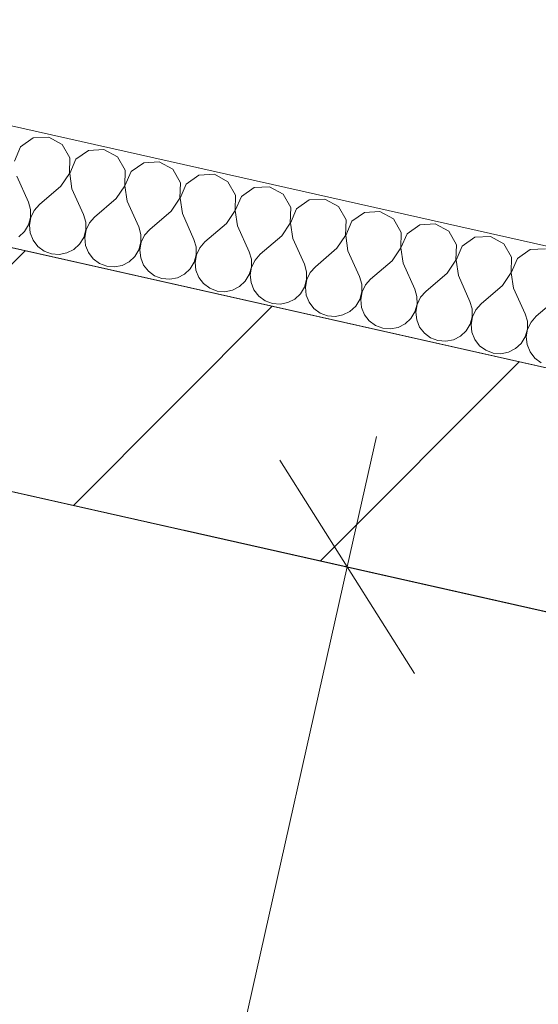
# Model space of a CAD drawing. Header units: millimetres. Extents: x -7213913 to -6930480, y 6129472 to 6353620.
# Tile 146 of 256: x -7192693 to -7192257, y 6174322 to 6175150. Entities that reach past the tile are written whole.
import ezdxf
from ezdxf.enums import TextEntityAlignment as Align

# ---------------------------------------------------------------- set-up
doc = ezdxf.new("R2010")
doc.units = ezdxf.units.MM
doc.header["$MEASUREMENT"] = 0
for name, color, linetype, lineweight in [('0_Ном._пера__1', 7, 'Continuous', 0), ('S - квартира_помещение.АР_Ном._пера__101', 252, 'Continuous', 0), ('S - квартира_помещение.АР_Ном._пера__2', 8, 'Continuous', 15), ('АР-Стены_Перегородки_межквартирные_200.АР_Ном._пера__1', 7, 'Continuous', 30), ('АР-Чертеж-Размеры.АР_Ном._пера__1', 7, 'Continuous', 0), ('Паспорта Зон Archicad_Ном._пера__1', 7, 'Continuous', 0)]:
    doc.layers.add(name, color=color, linetype=linetype, lineweight=lineweight)
for name, color, linetype in [('S - квартира_помещение.АР', 7, 'Continuous'), ('АР-Стены_Перегородки_межквартирные_200.АР', 7, 'Continuous'), ('АР-Чертеж-Размеры.АР', 7, 'Continuous')]:
    doc.layers.add(name, color=color, linetype=linetype)
doc.styles.add('РЎР“Р•РќР•Р\xa0Р\x98Р\xa0_РЎРўР\x98Р›Р¬_1', font='txt')
doc.styles.add('РЎР“Р•РќР•Р\xa0Р\x98Р\xa0_РЎРўР\x98Р›Р¬_2', font='calibri.ttf')
doc.styles.add('РЎР“Р•РќР•Р\xa0Р\x98Р\xa0_РЎРўР\x98Р›Р¬_3', font='GOST_Common.ttf')
doc.dimstyles.new('СГЕНЕРИР_СТИЛЬ__5', dxfattribs={"dimtxt": 200, "dimasz": 142.5, "dimexe": 0.18, "dimexo": 0.0625, "dimgap": 0, "dimtad": 1, "dimdec": 0, "dimzin": 0, "dimdsep": 46, "dimtxsty": 'РЎР“Р•РќР•Р\xa0Р\x98Р\xa0_РЎРўР\x98Р›Р¬_3', "dimblk": 'ARROWHEAD_6', "dimblk1": 'ARROWHEAD_6', "dimblk2": 'ARROWHEAD_6', "dimcen": 0.09, "dimse1": 1, "dimse2": 1, "dimclrd": 7, "dimclre": 7, "dimclrt": 7, "dimazin": 0, "dimtfac": 1, "dimtdec": 4, "dimtmove": 0, "dimatfit": 3, "dimfxl": 1, "dimtolj": 1, "dimtzin": 0, "dimarcsym": 0})

# ---------------------------------------------------------------- blocks, each defined once
blk = doc.blocks.new('Кухня-столовая_1_37_10', base_point=(-7189706.6, 6172379.39))
at = {"layer": 'S - квартира_помещение.АР_Ном._пера__2', "color": 8, "linetype": 'Continuous', "lineweight": 15, "flags": 128}
blk.add_lwpolyline([(-7191575.17, 6171426.89), (-7190722.41, 6171235.37), (-7190722.63, 6171234.39), (-7186334.78, 6170248.9), (-7186314.01, 6170301.42), (-7186280.59, 6170774.66), (-7186280.57, 6170774.66), (-7186104.13, 6173271.83), (-7188699.21, 6173854.67), (-7193260.59, 6174879.12), (-7193758.06, 6172664.15), (-7191415.46, 6172138.01)], close=True, dxfattribs=at)
at = {"layer": 'Паспорта Зон Archicad_Ном._пера__1', "color": 7, "lineweight": 0, "style": 'РЎР“Р•РќР•Р\xa0Р\x98Р\xa0_РЎРўР\x98Р›Р¬_1'}
blk.add_attdef('ROOM_NUMBER', text='', height=250, rotation=347.34172, dxfattribs=at).set_placement((-7188108.72, 6171939.11), align=Align.MIDDLE_CENTER)
at = {"layer": 'Паспорта Зон Archicad_Ном._пера__1', "color": 7, "lineweight": 0, "style": 'РЎР“Р•РќР•Р\xa0Р\x98Р\xa0_РЎРўР\x98Р›Р¬_2'}
blk.add_attdef('ROOM_AREA', text='', height=200, rotation=347.34172, dxfattribs=at).set_placement((-7186570.13, 6170465.67), align=Align.MIDDLE_RIGHT)
blk = doc.blocks.new('Стена_206_10', base_point=(-7193336.24, 6174998.62))
at = {"layer": 'АР-Стены_Перегородки_межквартирные_200.АР', "linetype": 'Continuous', "lineweight": 0, "true_color": 0x000000}
h = blk.add_hatch(dxfattribs=at)
h.set_pattern_fill('БЛОКИ_БЕТОННЫЕ_ЭФФЕКТИВН_28', color=18, style=0, pattern_type=2)
h.set_pattern_definition([(45, (-6566190.34, 6562677.8), (-127.279217, 127.279217), [])])
h.paths.add_polyline_path([(-7193260.58, 6174879.14), (-7185762.37, 6173195.08), (-7185718.54, 6173390.22), (-7193216.75, 6175074.28)])
at = {"layer": 'АР-Стены_Перегородки_межквартирные_200.АР_Ном._пера__1', "color": 7, "linetype": 'Continuous', "lineweight": 15, "flags": 128}
for points in [[(-7191543.44, 6174698.46), (-7193216.75, 6175074.28)], [(-7193260.58, 6174879.14), (-7186104.13, 6173271.84)]]:
    blk.add_lwpolyline(points, dxfattribs=at)
blk = doc.blocks.new('*X819', base_point=(-6566190.34, 6562677.79))
at = {"layer": '0_Ном._пера__1', "color": 7, "linetype": 'Continuous', "lineweight": 0}
for p, q in [((-7192681.62, 6175050.48), (-7192692.29, 6175043.03)), ((-7192668.62, 6175051.2), (-7192681.62, 6175050.48)), ((-7192657.19, 6175044.99), (-7192668.62, 6175051.2)), ((-7192692.29, 6175043.03), (-7192697.45, 6175031.08)), ((-7192650.73, 6175033.69), (-7192657.19, 6175044.99)), ((-7192635.16, 6175040.04), (-7192645.83, 6175032.59)), ((-7192622.16, 6175040.77), (-7192635.16, 6175040.04)), ((-7192610.73, 6175034.55), (-7192622.16, 6175040.77)), ((-7192651.17, 6175020.69), (-7192650.73, 6175033.69)), ((-7192645.83, 6175032.59), (-7192650.99, 6175020.65)), ((-7192604.27, 6175023.26), (-7192610.73, 6175034.55)), ((-7192604.71, 6175010.25), (-7192604.27, 6175023.26)), ((-7192588.69, 6175029.61), (-7192599.36, 6175022.16)), ((-7192575.7, 6175030.33), (-7192588.69, 6175029.61)), ((-7192564.27, 6175024.12), (-7192575.7, 6175030.33)), ((-7192557.81, 6175012.82), (-7192564.27, 6175024.12)), ((-7192695.56, 6175018.21), (-7192685.79, 6174996.49)), ((-7192658.39, 6175009.86), (-7192651.17, 6175020.69)), ((-7192650.99, 6175020.65), (-7192649.1, 6175007.77)), ((-7192599.36, 6175022.16), (-7192604.52, 6175010.21)), ((-7192542.23, 6175019.17), (-7192552.9, 6175011.72)), ((-7192529.24, 6175019.9), (-7192542.23, 6175019.17)), ((-7192517.81, 6175013.68), (-7192529.24, 6175019.9)), ((-7192658.39, 6175009.86), (-7192676.5, 6174994.4)), ((-7192649.1, 6175007.77), (-7192639.33, 6174986.06)), ((-7192611.93, 6174999.42), (-7192604.71, 6175010.25)), ((-7192604.52, 6175010.21), (-7192602.63, 6174997.34)), ((-7192558.25, 6174999.82), (-7192557.81, 6175012.82)), ((-7192552.9, 6175011.72), (-7192558.06, 6174999.78)), ((-7192511.35, 6175002.39), (-7192517.81, 6175013.68)), ((-7192495.77, 6175008.74), (-7192506.44, 6175001.29)), ((-7192482.78, 6175009.46), (-7192495.77, 6175008.74)), ((-7192471.34, 6175003.25), (-7192482.78, 6175009.46)), ((-7192611.93, 6174999.42), (-7192630.04, 6174983.97)), ((-7192565.46, 6174988.99), (-7192558.25, 6174999.82)), ((-7192558.06, 6174999.78), (-7192556.17, 6174986.9)), ((-7192511.79, 6174989.38), (-7192511.35, 6175002.39)), ((-7192506.44, 6175001.29), (-7192511.6, 6174989.34)), ((-7192464.88, 6174991.95), (-7192471.34, 6175003.25)), ((-7192449.31, 6174998.3), (-7192459.98, 6174990.85)), ((-7192436.32, 6174999.03), (-7192449.31, 6174998.3)), ((-7192424.88, 6174992.81), (-7192436.32, 6174999.03)), ((-7192683.95, 6174990.19), (-7192685.79, 6174996.49)), ((-7192683.9, 6174983.62), (-7192683.95, 6174990.19)), ((-7192680.86, 6174989.49), (-7192683.71, 6174983.57)), ((-7192676.5, 6174994.4), (-7192680.86, 6174989.49)), ((-7192602.63, 6174997.34), (-7192592.87, 6174975.62)), ((-7192519, 6174978.55), (-7192511.79, 6174989.38)), ((-7192511.6, 6174989.34), (-7192509.71, 6174976.47)), ((-7192465.33, 6174978.95), (-7192464.88, 6174991.95)), ((-7192459.98, 6174990.85), (-7192465.14, 6174978.91)), ((-7192418.42, 6174981.52), (-7192424.88, 6174992.81)), ((-7192685.65, 6174977.28), (-7192683.9, 6174983.62)), ((-7192683.71, 6174983.57), (-7192684.84, 6174977.1)), ((-7192637.49, 6174979.75), (-7192639.33, 6174986.06)), ((-7192630.04, 6174983.97), (-7192634.4, 6174979.06)), ((-7192565.46, 6174988.99), (-7192583.58, 6174973.53)), ((-7192556.17, 6174986.9), (-7192546.41, 6174965.19)), ((-7192418.87, 6174968.51), (-7192418.42, 6174981.52)), ((-7192402.85, 6174987.87), (-7192413.52, 6174980.42)), ((-7192389.85, 6174988.59), (-7192402.85, 6174987.87)), ((-7192378.42, 6174982.38), (-7192389.85, 6174988.59)), ((-7192371.96, 6174971.08), (-7192378.42, 6174982.38)), ((-7192689.06, 6174971.67), (-7192685.65, 6174977.28)), ((-7192684.84, 6174977.1), (-7192684.16, 6174970.57)), ((-7192639.19, 6174966.85), (-7192637.44, 6174973.18)), ((-7192637.25, 6174973.14), (-7192638.38, 6174966.67)), ((-7192637.44, 6174973.18), (-7192637.49, 6174979.75)), ((-7192634.4, 6174979.06), (-7192637.25, 6174973.14)), ((-7192591.03, 6174969.32), (-7192592.87, 6174975.62)), ((-7192583.58, 6174973.53), (-7192587.94, 6174968.62)), ((-7192519, 6174978.55), (-7192537.12, 6174963.1)), ((-7192509.71, 6174976.47), (-7192499.95, 6174954.75)), ((-7192472.54, 6174968.12), (-7192465.33, 6174978.95)), ((-7192465.14, 6174978.91), (-7192463.25, 6174966.03)), ((-7192413.52, 6174980.42), (-7192418.68, 6174968.47)), ((-7192356.39, 6174977.43), (-7192367.06, 6174969.98)), ((-7192343.39, 6174978.16), (-7192356.39, 6174977.43)), ((-7192331.96, 6174971.95), (-7192343.39, 6174978.16)), ((-7192693.88, 6174967.2), (-7192689.06, 6174971.67)), ((-7192684.16, 6174970.57), (-7192681.71, 6174964.47)), ((-7192681.71, 6174964.47), (-7192677.7, 6174959.27)), ((-7192642.6, 6174961.24), (-7192639.19, 6174966.85)), ((-7192638.38, 6174966.67), (-7192637.7, 6174960.13)), ((-7192590.98, 6174962.75), (-7192591.03, 6174969.32)), ((-7192587.94, 6174968.62), (-7192590.79, 6174962.7)), ((-7192544.57, 6174958.88), (-7192546.41, 6174965.19)), ((-7192472.54, 6174968.12), (-7192490.65, 6174952.66)), ((-7192463.25, 6174966.03), (-7192453.48, 6174944.32)), ((-7192426.08, 6174957.68), (-7192418.87, 6174968.51)), ((-7192418.68, 6174968.47), (-7192416.79, 6174955.6)), ((-7192372.4, 6174958.08), (-7192371.96, 6174971.08)), ((-7192367.06, 6174969.98), (-7192372.22, 6174958.04)), ((-7192325.5, 6174960.65), (-7192331.96, 6174971.95)), ((-7192309.92, 6174967), (-7192320.59, 6174959.55)), ((-7192296.93, 6174967.72), (-7192309.92, 6174967)), ((-7192285.5, 6174961.51), (-7192296.93, 6174967.72)), ((-7192677.7, 6174959.27), (-7192672.41, 6174955.37)), ((-7192653.27, 6174953.79), (-7192647.42, 6174956.77)), ((-7192647.42, 6174956.77), (-7192642.6, 6174961.24)), ((-7192637.7, 6174960.13), (-7192635.25, 6174954.04)), ((-7192596.14, 6174950.8), (-7192592.73, 6174956.41)), ((-7192592.73, 6174956.41), (-7192590.98, 6174962.75)), ((-7192590.79, 6174962.7), (-7192591.92, 6174956.23)), ((-7192591.92, 6174956.23), (-7192591.23, 6174949.7)), ((-7192544.52, 6174952.31), (-7192544.57, 6174958.88)), ((-7192541.48, 6174958.19), (-7192544.33, 6174952.27)), ((-7192537.12, 6174963.1), (-7192541.48, 6174958.19)), ((-7192426.08, 6174957.68), (-7192444.19, 6174942.23)), ((-7192379.62, 6174947.25), (-7192372.4, 6174958.08)), ((-7192372.22, 6174958.04), (-7192370.33, 6174945.16)), ((-7192325.94, 6174947.64), (-7192325.5, 6174960.65)), ((-7192320.59, 6174959.55), (-7192325.75, 6174947.6)), ((-7192279.04, 6174950.21), (-7192285.5, 6174961.51)), ((-7192263.46, 6174956.56), (-7192274.13, 6174949.11)), ((-7192250.47, 6174957.29), (-7192263.46, 6174956.56)), ((-7192672.41, 6174955.37), (-7192666.26, 6174953.06)), ((-7192666.26, 6174953.06), (-7192659.72, 6174952.52)), ((-7192659.72, 6174952.52), (-7192653.27, 6174953.79)), ((-7192635.25, 6174954.04), (-7192631.24, 6174948.84)), ((-7192631.24, 6174948.84), (-7192625.95, 6174944.94)), ((-7192600.96, 6174946.33), (-7192596.14, 6174950.8)), ((-7192591.23, 6174949.7), (-7192588.79, 6174943.6)), ((-7192546.27, 6174945.98), (-7192544.52, 6174952.31)), ((-7192544.33, 6174952.27), (-7192545.46, 6174945.8)), ((-7192498.1, 6174948.45), (-7192499.95, 6174954.75)), ((-7192498.06, 6174941.88), (-7192498.1, 6174948.45)), ((-7192490.65, 6174952.66), (-7192495.02, 6174947.75)), ((-7192416.79, 6174955.6), (-7192407.02, 6174933.88)), ((-7192279.48, 6174937.21), (-7192279.04, 6174950.21)), ((-7192274.13, 6174949.11), (-7192279.29, 6174937.17)), ((-7192625.95, 6174944.94), (-7192619.8, 6174942.63)), ((-7192619.8, 6174942.63), (-7192613.26, 6174942.08)), ((-7192613.26, 6174942.08), (-7192606.81, 6174943.35)), ((-7192606.81, 6174943.35), (-7192600.96, 6174946.33)), ((-7192588.79, 6174943.6), (-7192584.77, 6174938.4)), ((-7192554.49, 6174935.9), (-7192549.68, 6174940.37)), ((-7192549.68, 6174940.37), (-7192546.27, 6174945.98)), ((-7192545.46, 6174945.8), (-7192544.77, 6174939.26)), ((-7192499.8, 6174935.54), (-7192498.06, 6174941.88)), ((-7192497.87, 6174941.84), (-7192499, 6174935.36)), ((-7192495.02, 6174947.75), (-7192497.87, 6174941.84)), ((-7192451.64, 6174938.01), (-7192453.48, 6174944.32)), ((-7192444.19, 6174942.23), (-7192448.55, 6174937.32)), ((-7192379.62, 6174947.25), (-7192397.73, 6174931.79)), ((-7192370.33, 6174945.16), (-7192360.56, 6174923.45)), ((-7192333.16, 6174936.81), (-7192325.94, 6174947.64)), ((-7192325.75, 6174947.6), (-7192323.86, 6174934.73)), ((-7192584.77, 6174938.4), (-7192579.49, 6174934.5)), ((-7192579.49, 6174934.5), (-7192573.34, 6174932.19)), ((-7192573.34, 6174932.19), (-7192566.79, 6174931.65)), ((-7192566.79, 6174931.65), (-7192560.35, 6174932.92)), ((-7192560.35, 6174932.92), (-7192554.49, 6174935.9)), ((-7192544.77, 6174939.26), (-7192542.33, 6174933.17)), ((-7192542.33, 6174933.17), (-7192538.31, 6174927.97)), ((-7192503.22, 6174929.93), (-7192499.8, 6174935.54)), ((-7192499, 6174935.36), (-7192498.31, 6174928.83)), ((-7192453.34, 6174925.11), (-7192451.59, 6174931.44)), ((-7192451.41, 6174931.4), (-7192452.53, 6174924.93)), ((-7192451.59, 6174931.44), (-7192451.64, 6174938.01)), ((-7192448.55, 6174937.32), (-7192451.41, 6174931.4)), ((-7192405.18, 6174927.58), (-7192407.02, 6174933.88)), ((-7192397.73, 6174931.79), (-7192402.09, 6174926.88)), ((-7192333.16, 6174936.81), (-7192351.27, 6174921.36)), ((-7192323.86, 6174934.73), (-7192314.1, 6174913.01)), ((-7192286.69, 6174926.38), (-7192279.48, 6174937.21)), ((-7192279.29, 6174937.17), (-7192277.4, 6174924.29)), ((-7192538.31, 6174927.97), (-7192533.03, 6174924.07)), ((-7192533.03, 6174924.07), (-7192526.88, 6174921.76)), ((-7192513.89, 6174922.48), (-7192508.03, 6174925.46)), ((-7192508.03, 6174925.46), (-7192503.22, 6174929.93)), ((-7192498.31, 6174928.83), (-7192495.87, 6174922.73)), ((-7192456.75, 6174919.5), (-7192453.34, 6174925.11)), ((-7192452.53, 6174924.93), (-7192451.85, 6174918.39)), ((-7192405.13, 6174921.01), (-7192405.18, 6174927.58)), ((-7192402.09, 6174926.88), (-7192404.94, 6174920.97)), ((-7192358.72, 6174917.14), (-7192360.56, 6174923.45)), ((-7192286.69, 6174926.38), (-7192304.81, 6174910.93)), ((-7192277.4, 6174924.29), (-7192267.64, 6174902.58)), ((-7192526.88, 6174921.76), (-7192520.33, 6174921.21)), ((-7192520.33, 6174921.21), (-7192513.89, 6174922.48)), ((-7192495.87, 6174922.73), (-7192491.85, 6174917.53)), ((-7192491.85, 6174917.53), (-7192486.57, 6174913.63)), ((-7192467.42, 6174912.05), (-7192461.57, 6174915.03)), ((-7192461.57, 6174915.03), (-7192456.75, 6174919.5)), ((-7192451.85, 6174918.39), (-7192449.41, 6174912.3)), ((-7192406.88, 6174914.68), (-7192405.13, 6174921.01)), ((-7192404.94, 6174920.97), (-7192406.07, 6174914.49)), ((-7192358.67, 6174910.57), (-7192358.72, 6174917.14)), ((-7192355.63, 6174916.45), (-7192358.48, 6174910.53)), ((-7192351.27, 6174921.36), (-7192355.63, 6174916.45)), ((-7192240.23, 6174915.94), (-7192258.35, 6174900.49)), ((-7192486.57, 6174913.63), (-7192480.42, 6174911.32)), ((-7192480.42, 6174911.32), (-7192473.87, 6174910.78)), ((-7192473.87, 6174910.78), (-7192467.42, 6174912.05)), ((-7192449.41, 6174912.3), (-7192445.39, 6174907.1)), ((-7192445.39, 6174907.1), (-7192440.11, 6174903.2)), ((-7192415.11, 6174904.59), (-7192410.29, 6174909.06)), ((-7192410.29, 6174909.06), (-7192406.88, 6174914.68)), ((-7192406.07, 6174914.49), (-7192405.39, 6174907.96)), ((-7192405.39, 6174907.96), (-7192402.94, 6174901.86)), ((-7192360.42, 6174904.24), (-7192358.67, 6174910.57)), ((-7192358.48, 6174910.53), (-7192359.61, 6174904.06)), ((-7192312.26, 6174906.71), (-7192314.1, 6174913.01)), ((-7192312.21, 6174900.14), (-7192312.26, 6174906.71)), ((-7192304.81, 6174910.93), (-7192309.17, 6174906.01)), ((-7192440.11, 6174903.2), (-7192433.96, 6174900.89)), ((-7192433.96, 6174900.89), (-7192427.41, 6174900.35)), ((-7192427.41, 6174900.35), (-7192420.96, 6174901.61)), ((-7192420.96, 6174901.61), (-7192415.11, 6174904.59)), ((-7192402.94, 6174901.86), (-7192398.93, 6174896.66)), ((-7192368.65, 6174894.16), (-7192363.83, 6174898.63)), ((-7192363.83, 6174898.63), (-7192360.42, 6174904.24)), ((-7192359.61, 6174904.06), (-7192358.93, 6174897.53)), ((-7192313.96, 6174893.81), (-7192312.21, 6174900.14)), ((-7192312.02, 6174900.1), (-7192313.15, 6174893.62)), ((-7192309.17, 6174906.01), (-7192312.02, 6174900.1)), ((-7192265.8, 6174896.27), (-7192267.64, 6174902.58)), ((-7192258.35, 6174900.49), (-7192262.71, 6174895.58)), ((-7192398.93, 6174896.66), (-7192393.64, 6174892.76)), ((-7192393.64, 6174892.76), (-7192387.49, 6174890.45)), ((-7192387.49, 6174890.45), (-7192380.95, 6174889.91)), ((-7192380.95, 6174889.91), (-7192374.5, 6174891.18)), ((-7192374.5, 6174891.18), (-7192368.65, 6174894.16)), ((-7192358.93, 6174897.53), (-7192356.48, 6174891.43)), ((-7192356.48, 6174891.43), (-7192352.47, 6174886.23)), ((-7192317.37, 6174888.19), (-7192313.96, 6174893.81)), ((-7192313.15, 6174893.62), (-7192312.46, 6174887.09)), ((-7192265.75, 6174889.7), (-7192265.8, 6174896.27)), ((-7192262.71, 6174895.58), (-7192265.56, 6174889.66)), ((-7192352.47, 6174886.23), (-7192347.18, 6174882.33)), ((-7192347.18, 6174882.33), (-7192341.03, 6174880.02)), ((-7192328.04, 6174880.74), (-7192322.19, 6174883.72)), ((-7192322.19, 6174883.72), (-7192317.37, 6174888.19)), ((-7192312.46, 6174887.09), (-7192310.02, 6174880.99)), ((-7192270.91, 6174877.76), (-7192267.5, 6174883.37)), ((-7192267.5, 6174883.37), (-7192265.75, 6174889.7)), ((-7192265.56, 6174889.66), (-7192266.69, 6174883.19)), ((-7192266.69, 6174883.19), (-7192266, 6174876.66)), ((-7192341.03, 6174880.02), (-7192334.49, 6174879.48)), ((-7192334.49, 6174879.48), (-7192328.04, 6174880.74)), ((-7192310.02, 6174880.99), (-7192306, 6174875.79)), ((-7192306, 6174875.79), (-7192300.72, 6174871.89)), ((-7192275.72, 6174873.29), (-7192270.91, 6174877.76)), ((-7192266, 6174876.66), (-7192263.56, 6174870.56)), ((-7192300.72, 6174871.89), (-7192294.57, 6174869.58)), ((-7192294.57, 6174869.58), (-7192288.02, 6174869.04)), ((-7192288.02, 6174869.04), (-7192281.58, 6174870.31)), ((-7192281.58, 6174870.31), (-7192275.72, 6174873.29)), ((-7192263.56, 6174870.56), (-7192259.54, 6174865.36)), ((-7192259.54, 6174865.36), (-7192254.26, 6174861.46))]:
    blk.add_line(p, q, dxfattribs=at)
blk = doc.blocks.new('Стена_389_10', base_point=(-7193097.28, 6175149.91))
at = {"layer": '0_Ном._пера__1', "color": 7, "linetype": 'Continuous', "lineweight": 0, "flags": 128}
for points in [[(-7191619.1, 6174817.93), (-7193097.28, 6175149.91)], [(-7193119.19, 6175052.34), (-7191543.44, 6174698.44)]]:
    blk.add_lwpolyline(points, dxfattribs=at)
at = {"color": 7, "lineweight": 0}
blk.add_blockref('*X819', (-6566190.34, 6562677.79), dxfattribs=at)
blk = doc.blocks.new('*D1098', base_point=(-6566190.34, 6562677.79))
at = {"layer": 'АР-Чертеж-Размеры.АР_Ном._пера__1', "color": 7, "linetype": 'Continuous', "lineweight": 0, "transparency": 16777216}
for p, q in [((-7192392.85, 6174799.55), (-7192417.51, 6174689.79)), ((-7192360.77, 6174600.18), (-7192474.25, 6174779.4)), ((-7192554.71, 6174720.61), (-7192280.3, 6174658.97)), ((-7192417.51, 6174689.79), (-7192914.98, 6172474.8)), ((-7192971.72, 6172564.41), (-7192858.24, 6172385.19)), ((-7193052.19, 6172505.62), (-7192777.77, 6172443.98)), ((-7192914.98, 6172474.8), (-7192939.63, 6172365.03))]:
    blk.add_line(p, q, dxfattribs=at)
at = {"layer": 'АР-Чертеж-Размеры.АР_Ном._пера__1', "color": 7, "lineweight": 0, "transparency": 16777216, "insert": (-7192774.94, 6173280.85), "char_height": 200, "attachment_point": 7, "rotation": 77.34172, "style": 'РЎР“Р•РќР•Р\xa0Р\x98Р\xa0_РЎРўР\x98Р›Р¬_3'}
blk.add_mtext('\\A1;{\\pql;\\fGOST Common|b0|i0|c204|p0;\\W1.000000;2\xa0270}', dxfattribs=at)
blk = doc.blocks.new('ARROWHEAD_6')
at = {"color": 0, "linetype": 'Continuous', "lineweight": 0}
for p, q in [((-0.5, -0.5), (0.5, 0.5)), ((0, 0), (-1, 0))]:
    blk.add_line(p, q, dxfattribs=at)
blk = doc.blocks.new('*D1109', base_point=(-6566190.34, 6562677.79))
at = {"layer": 'АР-Чертеж-Размеры.АР_Ном._пера__1', "color": 7, "linetype": 'Continuous', "lineweight": 0, "transparency": 16777216}
for p, q in [((-7193615.57, 6173298.56), (-7193677.2, 6173024.14)), ((-7193556.78, 6173218.09), (-7193736, 6173104.61)), ((-7193646.39, 6173161.35), (-7193756.15, 6173186)), ((-7191304.73, 6172635.42), (-7193646.39, 6173161.35)), ((-7191273.91, 6172772.63), (-7191335.54, 6172498.22)), ((-7191394.34, 6172578.68), (-7191215.12, 6172692.17)), ((-7191194.96, 6172610.77), (-7191304.73, 6172635.42))]:
    blk.add_line(p, q, dxfattribs=at)
at = {"layer": 'АР-Чертеж-Размеры.АР_Ном._пера__1', "color": 7, "lineweight": 0, "transparency": 16777216, "insert": (-7192786.85, 6173009.3), "char_height": 200, "attachment_point": 7, "rotation": 347.34172, "style": 'РЎР“Р•РќР•Р\xa0Р\x98Р\xa0_РЎРўР\x98Р›Р¬_3'}
blk.add_mtext('\\A1;{\\pql;\\fGOST Common|b0|i0|c204|p0;\\W1.000000;2\xa0400}', dxfattribs=at)

msp = doc.modelspace()

# ---------------------------------------------------------------- linework, layer by layer
at = {"layer": 'S - квартира_помещение.АР', "color": 254, "linetype": 'Continuous', "lineweight": 0, "true_color": 0xd8d8d8, "flags": 128}
msp.add_lwpolyline([(-7191575.17, 6171426.89), (-7190722.41, 6171235.37), (-7190722.63, 6171234.39), (-7186334.78, 6170248.9), (-7186314.01, 6170301.42), (-7186280.59, 6170774.66), (-7186280.57, 6170774.66), (-7186104.13, 6173271.83), (-7188699.21, 6173854.67), (-7193260.59, 6174879.12), (-7193758.06, 6172664.15), (-7191415.46, 6172138.01)], close=True, dxfattribs=at)
at = {"layer": 'S - квартира_помещение.АР_Ном._пера__101', "color": 252, "linetype": 'Continuous', "lineweight": 0, "flags": 128}
msp.add_lwpolyline([(-7191416.43, 6172138.23), (-7190919.07, 6174352.55), (-7193260.59, 6174879.12), (-7193758.66, 6172664.28)], close=True, dxfattribs=at)

# ---------------------------------------------------------------- block references
at = {"color": 7, "lineweight": 0}
msp.add_blockref('Стена_389_10', (-7193097.28, 6175149.91), dxfattribs=at)
at = {"layer": 'S - квартира_помещение.АР', "color": 7, "linetype": 'Continuous', "lineweight": 0}
msp.add_blockref('Кухня-столовая_1_37_10', (-7189706.6, 6172379.39), dxfattribs=at)
at = {"layer": 'АР-Стены_Перегородки_межквартирные_200.АР', "color": 7, "lineweight": 0}
msp.add_blockref('Стена_206_10', (-7193336.24, 6174998.62), dxfattribs=at)

# ---------------------------------------------------------------- dimensions: what is measured, and where the dimension line sits
at = {"layer": 'АР-Чертеж-Размеры.АР', "color": 7, "linetype": 'Continuous', "lineweight": 0}
for base, p1, p2, angle, picture, middle, turn in [((-7193646.39, 6173161.35), (-7190919.07, 6174352.55), (-7193260.58, 6174879.14), 167.34172, '*D1109', (-7192430.2, 6173031.69), 347.34172), ((-7192914.98, 6172474.8), (-7193260.58, 6174879.14), (-7192933.02, 6172478.85), 257.34172, '*D1098', (-7192797.33, 6173637.51), 77.34172)]:
    dim = msp.add_linear_dim(base=base, p1=p1, p2=p2, angle=angle, dimstyle='СГЕНЕРИР_СТИЛЬ__5', dxfattribs=at)
    dim.commit()
    dim.dimension.update_dxf_attribs({"geometry": picture, "text_midpoint": middle, "dimtype": 160, "text_rotation": turn})

doc.saveas('drawing.dxf')
